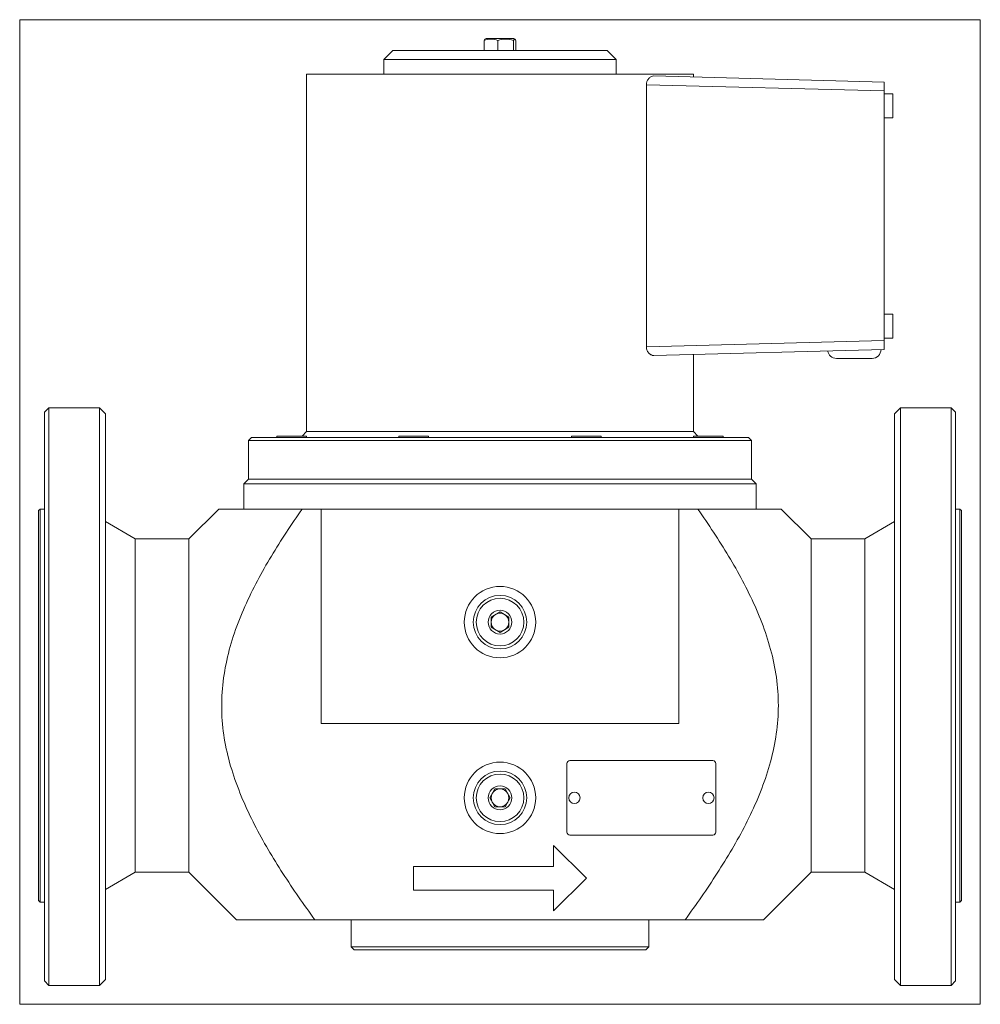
# Model space of a CAD drawing. Extents: x 5 to 17.7, y 2.1 to 15.1.
import ezdxf
from ezdxf.xclip import XClip

# ---------------------------------------------------------------- set-up
doc = ezdxf.new("R2010")
doc.units = 0
doc.header["$MEASUREMENT"] = 0
doc.header["$XCLIPFRAME"] = 2
doc.layers.get('0').update_dxf_attribs({"linetype": 'CONTINUOUS'})
for name, color, linetype in [('CEWKA_80', 7, 'CONTINUOUS'), ('K-006GOT_', 7, 'CONTINUOUS'), ('T-026', 7, 'CONTINUOUS'), ('WA_031_01_00_010', 7, 'CONTINUOUS'), ('WA_080_01_00_001', 7, 'CONTINUOUS'), ('WA_091_01_00_005', 7, 'CONTINUOUS'), ('WA_112_01_03B_G_', 7, 'CONTINUOUS'), ('Ś-006M6X12SZEŚC_', 7, 'CONTINUOUS'), ('Ś-027IMBUSM6X18', 7, 'CONTINUOUS')]:
    doc.layers.add(name, color=color, linetype=linetype)

# ---------------------------------------------------------------- blocks, each defined once
blk = doc.blocks.new('SE1')
at = {"layer": 'CEWKA_80', "color": 7, "linetype": 'CONTINUOUS', "lineweight": 0}
for p, q in [((8.837, 14.355), (13.955, 14.355)), ((8.837, 14.355), (8.837, 9.63)), ((13.43, 14.333), (16.475, 14.253)), ((13.955, 14.319), (13.955, 14.355)), ((13.332, 10.752), (13.332, 14.217)), ((16.475, 14.135), (13.332, 14.217)), ((16.475, 14.253), (16.475, 14.135)), ((16.475, 10.835), (16.475, 14.135)), ((16.593, 14.095), (16.475, 14.095)), ((16.593, 14.095), (16.593, 13.78)), ((16.475, 13.78), (16.593, 13.78)), ((16.593, 11.182), (16.475, 11.182)), ((16.593, 10.867), (16.593, 11.182)), ((13.332, 10.752), (16.475, 10.835)), ((16.475, 10.867), (16.593, 10.867)), ((16.475, 10.835), (16.475, 10.717)), ((16.475, 10.717), (13.43, 10.637)), ((13.955, 9.63), (13.955, 10.651)), ((15.845, 10.599), (16.317, 10.599)), ((8.837, 9.63), (13.955, 9.63))]:
    blk.add_line(p, q, dxfattribs=at)
for centre, start, end in [((15.845, 10.717), 189.6165, 270), ((16.317, 10.717), 270, 359.4242)]:
    blk.add_arc(centre, 0.118, start, end, dxfattribs=at)
for points, knots in [([(13.332, 14.217), (13.332, 14.226), (13.333, 14.235), (13.336, 14.248), (13.337, 14.252), (13.339, 14.26), (13.341, 14.264), (13.346, 14.275), (13.349, 14.282), (13.358, 14.294), (13.362, 14.3), (13.377, 14.315), (13.387, 14.322), (13.408, 14.331), (13.419, 14.333), (13.43, 14.333)], [0, 0, 0, 0, 0.125, 0.125, 0.1875, 0.1875, 0.25, 0.25, 0.375, 0.375, 0.5, 0.5, 0.75, 0.75, 1, 1, 1, 1]), ([(13.43, 10.637), (13.419, 10.637), (13.409, 10.639), (13.392, 10.646), (13.387, 10.649), (13.377, 10.656), (13.372, 10.66), (13.362, 10.67), (13.358, 10.675), (13.349, 10.687), (13.346, 10.694), (13.339, 10.709), (13.337, 10.717), (13.333, 10.735), (13.332, 10.743), (13.332, 10.752)], [0, 0, 0, 0, 0.25, 0.25, 0.375, 0.375, 0.5, 0.5, 0.625, 0.625, 0.75, 0.75, 0.875, 0.875, 1, 1, 1, 1])]:
    blk.add_open_spline(points, degree=3, knots=knots, dxfattribs=at)
at = {"layer": 'K-006GOT_', "color": 7, "linetype": 'CONTINUOUS', "lineweight": 0}
for centre in [(12.38, 4.788), (14.152, 4.788)]:
    blk.add_circle(centre, 0.0745, dxfattribs=at)
at = {"layer": 'T-026', "color": 7, "linetype": 'CONTINUOUS', "lineweight": 0}
for p, q in [((12.282, 5.241), (12.282, 4.335)), ((14.211, 5.28), (12.321, 5.28)), ((14.25, 4.335), (14.25, 5.241)), ((12.321, 4.296), (14.211, 4.296))]:
    blk.add_line(p, q, dxfattribs=at)
for centre, start, end in [((12.321, 5.241), 90, 180), ((14.211, 5.241), 0, 90), ((12.321, 4.335), 180, 270), ((14.211, 4.335), 270, 360)]:
    blk.add_arc(centre, 0.0394, start, end, dxfattribs=at)
at = {"layer": 'WA_031_01_00_010', "color": 7, "linetype": 'CONTINUOUS', "lineweight": 0}
for p, q in [((11.278, 7.179), (11.396, 7.247)), ((11.278, 7.043), (11.278, 7.179)), ((11.396, 7.247), (11.514, 7.179)), ((11.514, 7.179), (11.514, 7.043)), ((11.396, 6.974), (11.278, 7.043)), ((11.514, 7.043), (11.396, 6.974)), ((11.26, 4.788), (11.328, 4.906)), ((11.328, 4.906), (11.464, 4.906)), ((11.464, 4.906), (11.532, 4.788)), ((11.328, 4.67), (11.26, 4.788)), ((11.532, 4.788), (11.464, 4.67)), ((11.464, 4.67), (11.328, 4.67))]:
    blk.add_line(p, q, dxfattribs=at)
for centre, radius in [((11.396, 7.111), 0.354), ((11.396, 7.111), 0.315), ((11.396, 7.111), 0.157), ((11.396, 4.788), 0.354), ((11.396, 4.788), 0.315), ((11.396, 4.788), 0.157)]:
    blk.add_circle(centre, radius, dxfattribs=at)
for centre, start, end in [((11.396, 7.111), 120, 180), ((11.396, 7.111), 60, 120), ((11.396, 7.111), 0, 60), ((11.396, 7.111), 180, 240), ((11.396, 7.111), 300, 360), ((11.396, 7.111), 240, 300), ((11.396, 4.788), 150, 210), ((11.396, 4.788), 90, 150), ((11.396, 4.788), 30, 90), ((11.396, 4.788), 330, 30), ((11.396, 4.788), 210, 270), ((11.396, 4.788), 270, 330)]:
    blk.add_arc(centre, 0.118, start, end, dxfattribs=at)
at = {"layer": 'WA_080_01_00_001', "color": 7, "linetype": 'CONTINUOUS', "lineweight": 0}
for p, q in [((8.109, 9.552), (8.069, 9.512)), ((8.069, 9.512), (14.723, 9.512)), ((8.069, 9.512), (8.069, 9.001)), ((8.109, 9.552), (14.683, 9.552)), ((8.837, 9.63), (8.778, 9.571)), ((8.837, 9.63), (13.955, 9.63)), ((14.014, 9.571), (13.955, 9.63)), ((14.723, 9.512), (14.683, 9.552)), ((14.723, 9.001), (14.723, 9.512)), ((8.069, 9.001), (14.723, 9.001))]:
    blk.add_line(p, q, dxfattribs=at)
at = {"layer": 'WA_091_01_00_005', "color": 7, "linetype": 'CONTINUOUS', "lineweight": 0}
for p, q in [((9.979, 14.67), (9.861, 14.552)), ((12.813, 14.67), (9.979, 14.67)), ((12.931, 14.552), (12.813, 14.67)), ((9.861, 14.552), (9.861, 14.355)), ((9.861, 14.552), (12.931, 14.552)), ((12.931, 14.355), (12.931, 14.552))]:
    blk.add_line(p, q, dxfattribs=at)
at = {"layer": 'WA_112_01_03B_G_', "color": 7, "linetype": 'CONTINUOUS', "lineweight": 0}
for p, q in [((5.431, 9.945), (5.372, 9.886)), ((5.431, 9.945), (5.431, 2.308)), ((6.101, 9.945), (5.431, 9.945)), ((6.179, 9.867), (6.101, 9.945)), ((6.101, 2.308), (6.101, 9.945)), ((16.691, 9.945), (16.613, 9.867)), ((17.361, 9.945), (16.691, 9.945)), ((16.691, 2.308), (16.691, 9.945)), ((17.361, 9.945), (17.361, 2.308)), ((17.42, 9.886), (17.361, 9.945)), ((5.372, 2.367), (5.372, 9.886)), ((6.179, 2.386), (6.179, 9.867)), ((16.613, 2.386), (16.613, 9.867)), ((17.42, 2.367), (17.42, 9.886)), ((8.069, 9.001), (8.01, 8.941)), ((14.723, 9.001), (8.069, 9.001)), ((14.782, 8.941), (14.723, 9.001)), ((8.01, 8.941), (8.01, 8.607)), ((8.01, 8.941), (14.782, 8.941)), ((14.782, 8.607), (14.782, 8.941)), ((5.313, 8.607), (5.294, 8.587)), ((5.313, 8.607), (5.313, 3.41)), ((5.372, 8.607), (5.313, 8.607)), ((7.676, 8.607), (7.282, 8.213)), ((8.78, 8.607), (7.676, 8.607)), ((8.78, 8.607), (9.03, 8.607)), ((9.03, 8.607), (13.762, 8.607)), ((9.03, 5.772), (9.03, 8.607)), ((13.762, 5.772), (13.762, 8.607)), ((13.762, 8.607), (14.012, 8.607)), ((14.012, 8.607), (15.116, 8.607)), ((15.51, 8.213), (15.116, 8.607)), ((17.479, 8.607), (17.42, 8.607)), ((17.479, 8.607), (17.479, 3.41)), ((17.498, 8.587), (17.479, 8.607)), ((5.294, 8.587), (5.294, 3.43)), ((17.498, 3.43), (17.498, 8.587)), ((6.573, 8.213), (6.179, 8.44)), ((16.613, 8.44), (16.219, 8.213)), ((6.573, 8.213), (6.573, 3.804)), ((7.282, 8.213), (6.573, 8.213)), ((7.282, 8.213), (7.282, 3.804)), ((15.51, 8.213), (15.51, 3.804)), ((16.219, 8.213), (15.51, 8.213)), ((16.219, 3.804), (16.219, 8.213)), ((13.762, 5.772), (9.03, 5.772)), ((12.105, 4.158), (12.538, 3.725)), ((12.105, 3.882), (12.105, 4.158)), ((6.179, 3.576), (6.573, 3.804)), ((6.573, 3.804), (7.282, 3.804)), ((7.282, 3.804), (7.912, 3.174)), ((10.254, 3.882), (12.105, 3.882)), ((10.254, 3.567), (10.254, 3.882)), ((14.88, 3.174), (15.51, 3.804)), ((15.51, 3.804), (16.219, 3.804)), ((16.219, 3.804), (16.613, 3.576)), ((12.538, 3.725), (12.105, 3.292)), ((12.105, 3.567), (10.254, 3.567)), ((12.105, 3.292), (12.105, 3.567)), ((5.294, 3.43), (5.313, 3.41)), ((5.313, 3.41), (5.372, 3.41)), ((17.42, 3.41), (17.479, 3.41)), ((17.479, 3.41), (17.498, 3.43)), ((7.912, 3.174), (8.949, 3.174)), ((8.949, 3.174), (13.843, 3.174)), ((9.427, 3.174), (9.427, 2.819)), ((13.364, 2.819), (13.364, 3.174)), ((13.843, 3.174), (14.88, 3.174)), ((13.364, 2.819), (9.427, 2.819)), ((9.427, 2.819), (9.467, 2.78)), ((9.467, 2.78), (13.325, 2.78)), ((13.325, 2.78), (13.364, 2.819)), ((5.431, 2.308), (5.372, 2.367)), ((6.101, 2.308), (6.179, 2.386)), ((16.613, 2.386), (16.691, 2.308)), ((17.42, 2.367), (17.361, 2.308)), ((6.101, 2.308), (5.431, 2.308)), ((16.691, 2.308), (17.361, 2.308))]:
    blk.add_line(p, q, dxfattribs=at)
for centre in [(11.396, 7.111), (11.396, 4.788)]:
    blk.add_circle(centre, 0.472, dxfattribs=at)
for points, knots in [([(8.949, 3.174), (8.802, 3.375), (8.659, 3.58), (8.39, 3.997), (8.264, 4.21), (8.038, 4.651), (7.938, 4.878), (7.823, 5.238), (7.79, 5.361), (7.742, 5.607), (7.726, 5.731), (7.712, 5.98), (7.714, 6.105), (7.735, 6.358), (7.755, 6.483), (7.836, 6.851), (7.92, 7.088), (8.125, 7.55), (8.244, 7.77), (8.5, 8.197), (8.637, 8.404), (8.78, 8.607)], [0, 0, 0, 0, 0.125, 0.125, 0.25, 0.25, 0.375, 0.375, 0.4375, 0.4375, 0.5, 0.5, 0.5625, 0.5625, 0.625, 0.625, 0.75, 0.75, 0.875, 0.875, 1, 1, 1, 1]), ([(14.012, 8.607), (14.154, 8.404), (14.291, 8.197), (14.483, 7.878), (14.545, 7.769), (14.662, 7.548), (14.718, 7.435), (14.87, 7.093), (14.954, 6.858), (15.036, 6.492), (15.056, 6.366), (15.078, 6.117), (15.08, 5.992), (15.06, 5.619), (15.01, 5.369), (14.86, 4.892), (14.76, 4.663), (14.531, 4.215), (14.403, 4), (14.133, 3.58), (13.99, 3.375), (13.843, 3.174)], [0, 0, 0, 0, 0.125, 0.125, 0.1875, 0.1875, 0.25, 0.25, 0.375, 0.375, 0.4375, 0.4375, 0.5, 0.5, 0.625, 0.625, 0.75, 0.75, 0.875, 0.875, 1, 1, 1, 1])]:
    blk.add_open_spline(points, degree=3, knots=knots, dxfattribs=at)
at = {"layer": 'Ś-006M6X12SZEŚC_', "color": 7, "linetype": 'CONTINUOUS', "lineweight": 0}
for p, q in [((11.186, 14.803), (11.186, 14.67)), ((11.211, 14.827), (11.197, 14.819)), ((11.581, 14.827), (11.211, 14.827)), ((11.366, 14.803), (11.366, 14.67)), ((11.576, 14.803), (11.576, 14.67)), ((11.595, 14.82), (11.581, 14.827)), ((11.606, 14.803), (11.606, 14.67))]:
    blk.add_line(p, q, dxfattribs=at)
for centre, radius, start, end in [((11.276, 14.579), 0.241, 68.1039, 111.9467), ((11.471, 14.495), 0.325, 71.1865, 108.8352)]:
    blk.add_arc(centre, radius, start, end, dxfattribs=at)
for points, knots in [([(11.197, 14.82), (11.197, 14.82), (11.197, 14.819), (11.196, 14.819), (11.195, 14.817), (11.191, 14.813), (11.188, 14.808), (11.186, 14.803)], [0.6132943, 0.6132943, 0.6132943, 0.6132943, 0.625, 0.625, 0.75, 0.75, 1, 1, 1, 1]), ([(11.576, 14.803), (11.581, 14.814), (11.586, 14.821), (11.592, 14.821), (11.593, 14.82), (11.596, 14.819), (11.597, 14.817), (11.601, 14.813), (11.603, 14.808), (11.606, 14.803)], [0, 0, 0, 0, 0.5, 0.5, 0.625, 0.625, 0.75, 0.75, 1, 1, 1, 1])]:
    blk.add_open_spline(points, degree=3, knots=knots, dxfattribs=at)
at = {"layer": 'Ś-027IMBUSM6X18', "color": 7, "linetype": 'CONTINUOUS', "lineweight": 0}
for p, q in [((8.838, 9.571), (8.444, 9.571)), ((8.444, 9.571), (8.444, 9.552)), ((8.838, 9.552), (8.838, 9.571)), ((10.452, 9.571), (10.058, 9.571)), ((10.058, 9.571), (10.058, 9.552)), ((10.452, 9.552), (10.452, 9.571)), ((12.734, 9.571), (12.34, 9.571)), ((12.34, 9.571), (12.34, 9.552)), ((12.734, 9.552), (12.734, 9.571)), ((14.348, 9.571), (13.954, 9.571)), ((13.954, 9.571), (13.954, 9.552)), ((14.348, 9.552), (14.348, 9.571))]:
    blk.add_line(p, q, dxfattribs=at)

msp = doc.modelspace()

# ---------------------------------------------------------------- block references
at = {"color": 0, "lineweight": 0}
ref = msp.add_blockref('SE1', (0, 0), dxfattribs=at)
XClip(ref).set_block_clipping_path([(5.0436190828, 2.0576327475), (17.7483435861, 15.0773173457)])
ref.dxf.unprotected_set("ltscale", 0)

doc.saveas('drawing.dxf')
